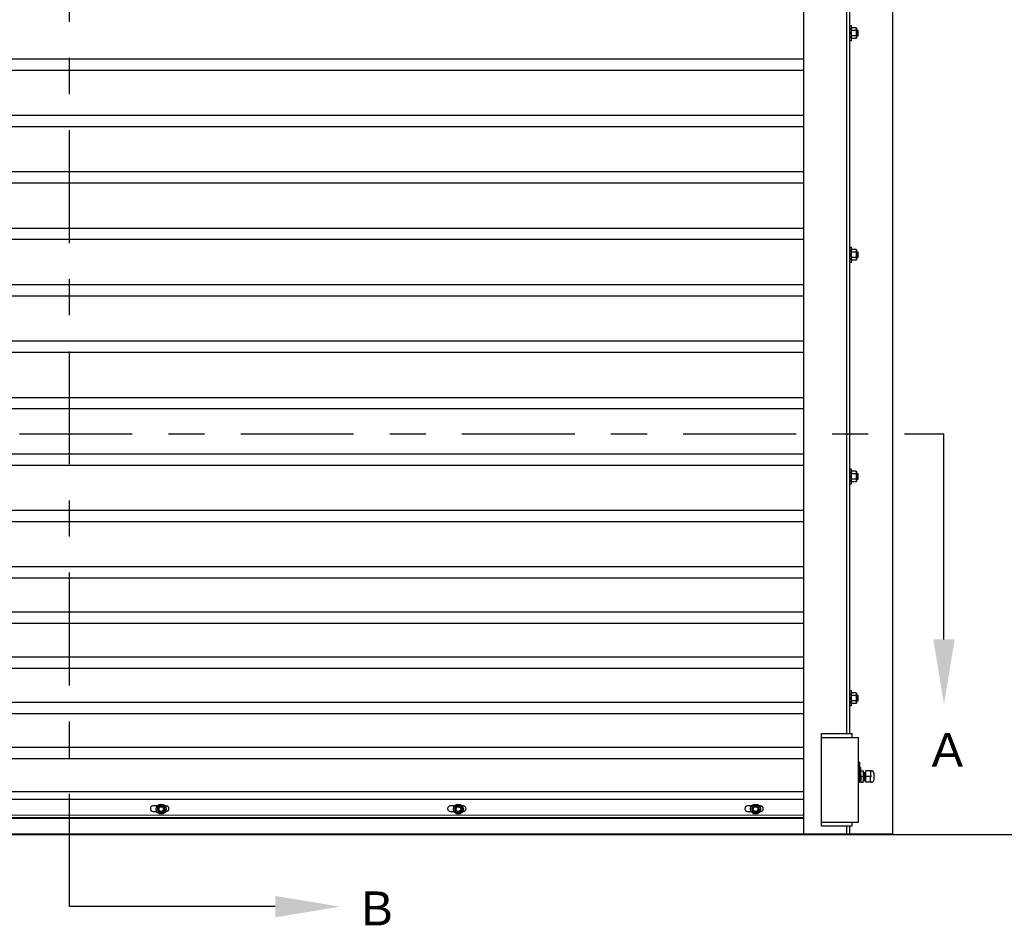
# Model space of a CAD drawing. Header units: inches. Extents: x 170 to 312, y 215 to 248.
# Tile 23 of 135: x 179.83 to 182.56, y 220.16 to 222.67. Entities that reach past the tile are written whole.
import ezdxf
from ezdxf import colors
from ezdxf.entities.mleader import LeaderData, LeaderLine
from ezdxf.math import Vec2, Vec3

# ---------------------------------------------------------------- set-up
doc = ezdxf.new("R2010")
doc.units = ezdxf.units.IN
doc.header["$LTSCALE"] = 0.25
doc.header["$MEASUREMENT"] = 0
doc.linetypes.add('CENTER', pattern=[2, 1.25, -0.25, 0.25, -0.25])
doc.layers.add('MOTOR LH', color=7, linetype='Continuous')
doc.layers.add('SECTION CUTS', color=6, linetype='CENTER')
doc.styles.add('ARIAL', font='arial.ttf', dxfattribs={"height": 0.09375})
doc.styles.get("Standard").update_dxf_attribs({"font": 'romans.shx'})

msp = doc.modelspace()

# ---------------------------------------------------------------- linework, layer by layer
at = {"layer": 'MOTOR LH'}
for p, q in [((182.00141, 220.41698), (182.00141, 224.63674)), ((182.12077, 220.69422), (182.12077, 224.61169)), ((182.1293, 220.69422), (182.1293, 224.61169)), ((182.24866, 220.41698), (182.24866, 224.61169)), ((182.13271, 222.65501), (182.13271, 222.61238)), ((182.13272, 222.64222), (182.13272, 222.64477)), ((182.14629, 222.64846), (182.13442, 222.64846)), ((182.14799, 222.64648), (182.14799, 222.62091)), ((182.14629, 222.64108), (182.13442, 222.64108)), ((182.14629, 222.62631), (182.13442, 222.62631)), ((182.14629, 222.61893), (182.13442, 222.61893)), ((182.15045, 222.64222), (182.15045, 222.62517)), ((182.15147, 222.64121), (182.15147, 222.62618)), ((182.00141, 222.56182), (177.87491, 222.56182)), ((182.00141, 222.53057), (177.87491, 222.53057)), ((182.00141, 222.40557), (177.87491, 222.40557)), ((182.00141, 222.37432), (177.87491, 222.37432)), ((182.00141, 222.24932), (177.87491, 222.24932)), ((182.00141, 222.21807), (177.87491, 222.21807)), ((182.00141, 222.09307), (177.87491, 222.09307)), ((182.00141, 222.06182), (177.87491, 222.06182)), ((182.13271, 222.04115), (182.13271, 221.99852)), ((182.13272, 222.02836), (182.13272, 222.03091)), ((182.14629, 222.0346), (182.13442, 222.0346)), ((182.14629, 222.02722), (182.13442, 222.02722)), ((182.14799, 222.03262), (182.14799, 222.00705)), ((182.15045, 222.02836), (182.15045, 222.01131)), ((182.15147, 222.02735), (182.15147, 222.01232)), ((182.14629, 222.01245), (182.13442, 222.01245)), ((182.14629, 222.00507), (182.13442, 222.00507)), ((182.00141, 221.93682), (177.87491, 221.93682)), ((182.00141, 221.90557), (177.87491, 221.90557)), ((182.00141, 221.78057), (177.87491, 221.78057)), ((182.00141, 221.74932), (177.87491, 221.74932)), ((182.00141, 221.62432), (177.87491, 221.62432)), ((182.00141, 221.59307), (177.87491, 221.59307)), ((182.00141, 221.46807), (177.87491, 221.46807)), ((182.00141, 221.43682), (177.87491, 221.43682)), ((182.13271, 221.42729), (182.13271, 221.38466)), ((182.13272, 221.4145), (182.13272, 221.41705)), ((182.14629, 221.42074), (182.13442, 221.42074)), ((182.14799, 221.41877), (182.14799, 221.39319)), ((182.14629, 221.41336), (182.13442, 221.41336)), ((182.14629, 221.39859), (182.13442, 221.39859)), ((182.14629, 221.39121), (182.13442, 221.39121)), ((182.15045, 221.4145), (182.15045, 221.39745)), ((182.15147, 221.41349), (182.15147, 221.39847)), ((182.00141, 221.31182), (177.87491, 221.31182)), ((182.00141, 221.28057), (177.87491, 221.28057)), ((182.00141, 221.15557), (177.87491, 221.15557)), ((182.00141, 221.12432), (177.87491, 221.12432)), ((182.00141, 221.03057), (177.87491, 221.03057)), ((182.00141, 220.99932), (177.87491, 220.99932)), ((182.00141, 220.90557), (177.87491, 220.90557)), ((182.00141, 220.87432), (177.87491, 220.87432)), ((182.13271, 220.81343), (182.13271, 220.7708)), ((182.13272, 220.80064), (182.13272, 220.80319)), ((182.14629, 220.80688), (182.13442, 220.80688)), ((182.14629, 220.7995), (182.13442, 220.7995)), ((182.14799, 220.80491), (182.14799, 220.77933)), ((182.15045, 220.80064), (182.15045, 220.78359)), ((182.15147, 220.79963), (182.15147, 220.78461)), ((182.00141, 220.78057), (177.87491, 220.78057)), ((182.14629, 220.78473), (182.13442, 220.78473)), ((182.14629, 220.77735), (182.13442, 220.77735)), ((182.00141, 220.74932), (177.87491, 220.74932)), ((182.05045, 220.69422), (182.13571, 220.69422)), ((182.05045, 220.43845), (182.05045, 220.69422)), ((182.05045, 220.68357), (182.15276, 220.68357)), ((182.13571, 220.68357), (182.13571, 220.69422)), ((182.15276, 220.44911), (182.15276, 220.68357)), ((182.00141, 220.65557), (177.87491, 220.65557)), ((182.00141, 220.62432), (177.87491, 220.62432)), ((182.15276, 220.61575), (182.15733, 220.61484)), ((182.15276, 220.60181), (182.15733, 220.60141)), ((182.15733, 220.55845), (182.15733, 220.61484)), ((182.15914, 220.60029), (182.15921, 220.55925)), ((182.15921, 220.59122), (182.16632, 220.59122)), ((182.15921, 220.57523), (182.16632, 220.57523)), ((182.16632, 220.59122), (182.16632, 220.55925)), ((182.17314, 220.55925), (182.17314, 220.59122)), ((182.18678, 220.59122), (182.17314, 220.59122)), ((182.1888, 220.57523), (182.17314, 220.57523)), ((182.18678, 220.59122), (182.1888, 220.58908)), ((182.18678, 220.55925), (182.1869, 220.5912)), ((182.19521, 220.58481), (182.19521, 220.56566)), ((182.15921, 220.55925), (182.16632, 220.55925)), ((182.16632, 220.56402), (182.16677, 220.56402)), ((182.18678, 220.55925), (182.17314, 220.55925)), ((182.18678, 220.55925), (182.1888, 220.56139)), ((182.1888, 220.55925), (182.1888, 220.55925)), ((182.00141, 220.5331), (177.87491, 220.5331)), ((182.00141, 220.51179), (177.87491, 220.51179)), ((180.21183, 220.49371), (180.20042, 220.49371)), ((180.21718, 220.49474), (180.21165, 220.48515)), ((180.22824, 220.49474), (180.21718, 220.49474)), ((180.23378, 220.48515), (180.22824, 220.49474)), ((180.23657, 220.49371), (180.23359, 220.49371)), ((181.03457, 220.49371), (181.02316, 220.49371)), ((181.03992, 220.49474), (181.03439, 220.48515)), ((181.05099, 220.49474), (181.03992, 220.49474)), ((181.05652, 220.48515), (181.05099, 220.49474)), ((181.05931, 220.49371), (181.05634, 220.49371)), ((181.85731, 220.49371), (181.8459, 220.49371)), ((181.86266, 220.49474), (181.85713, 220.48515)), ((181.87373, 220.49474), (181.86266, 220.49474)), ((181.87926, 220.48515), (181.87373, 220.49474)), ((181.88205, 220.49371), (181.87908, 220.49371)), ((182.00141, 220.46698), (177.87491, 220.47027)), ((180.20042, 220.47871), (180.21046, 220.47871)), ((180.21165, 220.48515), (180.21718, 220.47557)), ((180.21718, 220.47557), (180.22824, 220.47557)), ((180.23378, 220.48515), (180.22824, 220.47557)), ((180.23497, 220.47871), (180.23657, 220.47871)), ((181.02316, 220.47871), (181.0332, 220.47871)), ((181.03439, 220.48515), (181.03992, 220.47557)), ((181.03992, 220.47557), (181.05099, 220.47557)), ((181.05652, 220.48515), (181.05099, 220.47557)), ((181.05771, 220.47871), (181.05931, 220.47871)), ((181.8459, 220.47871), (181.85594, 220.47871)), ((181.85713, 220.48515), (181.86266, 220.47557)), ((181.86266, 220.47557), (181.87373, 220.47557)), ((181.87926, 220.48515), (181.87373, 220.47557)), ((181.88045, 220.47871), (181.88205, 220.47871)), ((182.00141, 220.46063), (177.87491, 220.46063)), ((177.87491, 220.45961), (182.00141, 220.45961)), ((182.05045, 220.44911), (182.15276, 220.44911)), ((182.05045, 220.43845), (182.13571, 220.43845)), ((182.12077, 220.41698), (182.12077, 220.43845)), ((182.1293, 220.41698), (182.1293, 220.43845)), ((182.13571, 220.43845), (182.13571, 220.44911)), ((176.05822, 220.41511), (183.79437, 220.41511)), ((177.62767, 220.41698), (182.24866, 220.41698))]:
    msp.add_line(p, q, dxfattribs=at)
for centre, radius in [((180.22271, 220.48515), 0.01385), ((180.22271, 220.48515), 0.00958), ((180.22271, 220.48515), 0.00639), ((181.04545, 220.48515), 0.01385), ((181.04545, 220.48515), 0.00958), ((181.04545, 220.48515), 0.00639), ((181.86819, 220.48515), 0.01385), ((181.86819, 220.48515), 0.00958), ((181.86819, 220.48515), 0.00639)]:
    msp.add_circle(centre, radius, dxfattribs=at)
for centre, radius, start, end in [((182.1888, 220.58481), 0.00641, 0, 90), ((182.16632, 220.56402), 0.000446, 270, 0), ((182.17136, 220.56402), 0.000446, 270.01026, 360), ((182.1888, 220.56566), 0.00641, 270, 0), ((180.20042, 220.48621), 0.0075, 90, 270), ((180.23657, 220.48621), 0.0075, 270, 90), ((181.02316, 220.48621), 0.0075, 90, 270), ((181.05931, 220.48621), 0.0075, 270, 90), ((181.8459, 220.48621), 0.0075, 90, 270), ((181.88205, 220.48621), 0.0075, 270, 90)]:
    msp.add_arc(centre, radius, start, end, dxfattribs=at)
at = {"layer": 'MOTOR LH', "extrusion": (0, 0, -1)}
msp.add_ellipse((182.16099, 220.57523), major_axis=(0, 0.01678), ratio=0.9090909, start_param=5.7138504, end_param=6.0408195, dxfattribs=at)
at = {"layer": 'MOTOR LH'}
for points in [[(182.1293, 222.65501), (182.13271, 222.65501)], [(182.13272, 222.64648), (182.13442, 222.64846)], [(182.14629, 222.64846), (182.14799, 222.64648)], [(182.13272, 222.62517), (182.13271, 222.62517)], [(182.13442, 222.61893), (182.13272, 222.62091)], [(182.14799, 222.62091), (182.14629, 222.61893)], [(182.14799, 222.64222), (182.15045, 222.64222)], [(182.15045, 222.62517), (182.14799, 222.62517)], [(182.15045, 222.64222), (182.15147, 222.64121)], [(182.15147, 222.62618), (182.15045, 222.62517)], [(182.13271, 222.61238), (182.1293, 222.61238)], [(182.1293, 222.04115), (182.13271, 222.04115)], [(182.13272, 222.03262), (182.13442, 222.0346)], [(182.14629, 222.0346), (182.14799, 222.03262)], [(182.14799, 222.02836), (182.15045, 222.02836)], [(182.15045, 222.02836), (182.15147, 222.02735)], [(182.13271, 221.99852), (182.1293, 221.99852)], [(182.13272, 222.01131), (182.13271, 222.01131)], [(182.13442, 222.00507), (182.13272, 222.00705)], [(182.14799, 222.00705), (182.14629, 222.00507)], [(182.15045, 222.01131), (182.14799, 222.01131)], [(182.15147, 222.01232), (182.15045, 222.01131)], [(182.1293, 221.42729), (182.13271, 221.42729)], [(182.13272, 221.41877), (182.13442, 221.42074)], [(182.14629, 221.42074), (182.14799, 221.41877)], [(182.13272, 221.39745), (182.13271, 221.39745)], [(182.13442, 221.39121), (182.13272, 221.39319)], [(182.14799, 221.39319), (182.14629, 221.39121)], [(182.14799, 221.4145), (182.15045, 221.4145)], [(182.15045, 221.39745), (182.14799, 221.39745)], [(182.15045, 221.4145), (182.15147, 221.41349)], [(182.15147, 221.39847), (182.15045, 221.39745)], [(182.13271, 221.38466), (182.1293, 221.38466)], [(182.1293, 220.81343), (182.13271, 220.81343)], [(182.13272, 220.80491), (182.13442, 220.80688)], [(182.14629, 220.80688), (182.14799, 220.80491)], [(182.14799, 220.80064), (182.15045, 220.80064)], [(182.15045, 220.80064), (182.15147, 220.79963)], [(182.13271, 220.7708), (182.1293, 220.7708)], [(182.13272, 220.78359), (182.13271, 220.78359)], [(182.13442, 220.77735), (182.13272, 220.77933)], [(182.14799, 220.77933), (182.14629, 220.77735)], [(182.15045, 220.78359), (182.14799, 220.78359)], [(182.15147, 220.78461), (182.15045, 220.78359)], [(182.15733, 220.60029), (182.15914, 220.60029)], [(182.15733, 220.58993), (182.15921, 220.58993)], [(182.16632, 220.58644), (182.16672, 220.58644)], [(182.16761, 220.58644), (182.16839, 220.58644)], [(182.16929, 220.58644), (182.17007, 220.58644)], [(182.17096, 220.58644), (182.17314, 220.58644)], [(182.15733, 220.55845), (182.15276, 220.55845)], [(182.15921, 220.56053), (182.15733, 220.56053)], [(182.16755, 220.56402), (182.16677, 220.56402)], [(182.16923, 220.56402), (182.16845, 220.56402)], [(182.17091, 220.56402), (182.17013, 220.56402)], [(182.17314, 220.56402), (182.1718, 220.56402)]]:
    msp.add_open_spline(points, degree=1, dxfattribs=at)
for points, knots in [([(182.13272, 222.64477), (182.13278, 222.64529), (182.13291, 222.64634), (182.13368, 222.64756), (182.13425, 222.64826), (182.13442, 222.64846)], [0, 0, 0, 0, 0.4062869, 0.82727, 1, 1, 1, 1]), ([(182.13442, 222.64108), (182.13397, 222.64165), (182.13306, 222.64282), (182.13272, 222.6441), (182.13272, 222.64475), (182.13272, 222.64477)], [0, 0, 0, 0, 0.4843418, 0.9863253, 1, 1, 1, 1]), ([(182.14799, 222.64477), (182.14793, 222.64529), (182.1478, 222.64634), (182.14703, 222.64756), (182.14646, 222.64826), (182.14629, 222.64846)], [0, 0, 0, 0, 0.40629469, 0.8272685, 1, 1, 1, 1]), ([(182.14629, 222.64108), (182.14674, 222.64165), (182.14765, 222.64282), (182.14799, 222.6441), (182.14799, 222.64475), (182.14799, 222.64477)], [0, 0, 0, 0, 0.4843315, 0.9863252, 1, 1, 1, 1]), ([(182.13272, 222.6337), (182.13272, 222.63386), (182.13273, 222.63497), (182.13301, 222.63704), (182.13369, 222.63932), (182.13424, 222.64064), (182.13442, 222.64108)], [0, 0, 0, 0, 0.0665352, 0.4352862, 0.8145477, 1, 1, 1, 1]), ([(182.13442, 222.62631), (182.13417, 222.62694), (182.13357, 222.62842), (182.13288, 222.63088), (182.13277, 222.63275), (182.13272, 222.6337)], [0, 0, 0, 0, 0.2654595, 0.6280849, 1, 1, 1, 1]), ([(182.13272, 222.62262), (182.13278, 222.62314), (182.13291, 222.62419), (182.13368, 222.62541), (182.13425, 222.62611), (182.13442, 222.62631)], [0, 0, 0, 0, 0.40628648, 0.82726969, 1, 1, 1, 1]), ([(182.13442, 222.61893), (182.13397, 222.6195), (182.13306, 222.62067), (182.13272, 222.62195), (182.13272, 222.6226), (182.13272, 222.62262)], [0, 0, 0, 0, 0.4843415, 0.9863242, 1, 1, 1, 1]), ([(182.14799, 222.6337), (182.14799, 222.63386), (182.14798, 222.63497), (182.1477, 222.63704), (182.14702, 222.63932), (182.14647, 222.64064), (182.14629, 222.64108)], [0, 0, 0, 0, 0.0665352, 0.4352862, 0.8145477, 1, 1, 1, 1]), ([(182.14629, 222.62631), (182.14654, 222.62694), (182.14714, 222.62842), (182.14783, 222.63088), (182.14794, 222.63275), (182.14799, 222.6337)], [0, 0, 0, 0, 0.2654613, 0.6280785, 1, 1, 1, 1]), ([(182.14799, 222.62262), (182.14793, 222.62314), (182.1478, 222.62419), (182.14703, 222.62541), (182.14646, 222.62611), (182.14629, 222.62631)], [0, 0, 0, 0, 0.4062945, 0.8272686, 1, 1, 1, 1]), ([(182.14629, 222.61893), (182.14674, 222.6195), (182.14765, 222.62067), (182.14799, 222.62195), (182.14799, 222.6226), (182.14799, 222.62262)], [0, 0, 0, 0, 0.4843323, 0.9863252, 1, 1, 1, 1]), ([(182.13272, 222.03091), (182.13278, 222.03143), (182.13291, 222.03248), (182.13368, 222.0337), (182.13425, 222.0344), (182.13442, 222.0346)], [0, 0, 0, 0, 0.4062869, 0.82727, 1, 1, 1, 1]), ([(182.13442, 222.02722), (182.13397, 222.02779), (182.13306, 222.02896), (182.13272, 222.03024), (182.13272, 222.03089), (182.13272, 222.03091)], [0, 0, 0, 0, 0.4843418, 0.9863253, 1, 1, 1, 1]), ([(182.13272, 222.01984), (182.13272, 222.02), (182.13273, 222.02111), (182.13301, 222.02318), (182.13369, 222.02546), (182.13424, 222.02678), (182.13442, 222.02722)], [0, 0, 0, 0, 0.0665352, 0.4352862, 0.8145477, 1, 1, 1, 1]), ([(182.13442, 222.01245), (182.13417, 222.01308), (182.13357, 222.01456), (182.13288, 222.01702), (182.13277, 222.01889), (182.13272, 222.01984)], [0, 0, 0, 0, 0.2654595, 0.6280849, 1, 1, 1, 1]), ([(182.14799, 222.03091), (182.14793, 222.03143), (182.1478, 222.03248), (182.14703, 222.0337), (182.14646, 222.0344), (182.14629, 222.0346)], [0, 0, 0, 0, 0.40629469, 0.8272685, 1, 1, 1, 1]), ([(182.14629, 222.02722), (182.14674, 222.02779), (182.14765, 222.02896), (182.14799, 222.03024), (182.14799, 222.03089), (182.14799, 222.03091)], [0, 0, 0, 0, 0.4843315, 0.9863252, 1, 1, 1, 1]), ([(182.14799, 222.01984), (182.14799, 222.02), (182.14798, 222.02111), (182.1477, 222.02318), (182.14702, 222.02546), (182.14647, 222.02678), (182.14629, 222.02722)], [0, 0, 0, 0, 0.0665352, 0.4352862, 0.8145477, 1, 1, 1, 1]), ([(182.14629, 222.01245), (182.14654, 222.01308), (182.14714, 222.01456), (182.14783, 222.01702), (182.14794, 222.01889), (182.14799, 222.01984)], [0, 0, 0, 0, 0.2654613, 0.6280785, 1, 1, 1, 1]), ([(182.13272, 222.00876), (182.13278, 222.00928), (182.13291, 222.01033), (182.13368, 222.01155), (182.13425, 222.01225), (182.13442, 222.01245)], [0, 0, 0, 0, 0.40628648, 0.82726969, 1, 1, 1, 1]), ([(182.13442, 222.00507), (182.13397, 222.00564), (182.13306, 222.00681), (182.13272, 222.00809), (182.13272, 222.00874), (182.13272, 222.00876)], [0, 0, 0, 0, 0.4843415, 0.9863242, 1, 1, 1, 1]), ([(182.14799, 222.00876), (182.14793, 222.00928), (182.1478, 222.01033), (182.14703, 222.01155), (182.14646, 222.01225), (182.14629, 222.01245)], [0, 0, 0, 0, 0.4062945, 0.8272686, 1, 1, 1, 1]), ([(182.14629, 222.00507), (182.14674, 222.00564), (182.14765, 222.00681), (182.14799, 222.00809), (182.14799, 222.00874), (182.14799, 222.00876)], [0, 0, 0, 0, 0.4843323, 0.9863252, 1, 1, 1, 1]), ([(182.13272, 221.41705), (182.13278, 221.41757), (182.13291, 221.41862), (182.13368, 221.41984), (182.13425, 221.42054), (182.13442, 221.42074)], [0, 0, 0, 0, 0.4062869, 0.82727, 1, 1, 1, 1]), ([(182.13442, 221.41336), (182.13397, 221.41393), (182.13306, 221.4151), (182.13272, 221.41638), (182.13272, 221.41703), (182.13272, 221.41705)], [0, 0, 0, 0, 0.4843418, 0.9863253, 1, 1, 1, 1]), ([(182.14799, 221.41705), (182.14793, 221.41757), (182.1478, 221.41862), (182.14703, 221.41984), (182.14646, 221.42054), (182.14629, 221.42074)], [0, 0, 0, 0, 0.40629469, 0.8272685, 1, 1, 1, 1]), ([(182.14629, 221.41336), (182.14674, 221.41393), (182.14765, 221.4151), (182.14799, 221.41638), (182.14799, 221.41703), (182.14799, 221.41705)], [0, 0, 0, 0, 0.4843315, 0.9863252, 1, 1, 1, 1]), ([(182.13272, 221.40598), (182.13272, 221.40615), (182.13273, 221.40725), (182.13301, 221.40932), (182.13369, 221.4116), (182.13424, 221.41292), (182.13442, 221.41336)], [0, 0, 0, 0, 0.0665352, 0.4352862, 0.8145477, 1, 1, 1, 1]), ([(182.13442, 221.39859), (182.13417, 221.39922), (182.13357, 221.4007), (182.13288, 221.40316), (182.13277, 221.40503), (182.13272, 221.40598)], [0, 0, 0, 0, 0.2654595, 0.6280849, 1, 1, 1, 1]), ([(182.13272, 221.3949), (182.13278, 221.39542), (182.13291, 221.39647), (182.13368, 221.39769), (182.13425, 221.39839), (182.13442, 221.39859)], [0, 0, 0, 0, 0.40628648, 0.82726969, 1, 1, 1, 1]), ([(182.13442, 221.39121), (182.13397, 221.39178), (182.13306, 221.39295), (182.13272, 221.39423), (182.13272, 221.39488), (182.13272, 221.3949)], [0, 0, 0, 0, 0.4843415, 0.9863242, 1, 1, 1, 1]), ([(182.14799, 221.40598), (182.14799, 221.40615), (182.14798, 221.40725), (182.1477, 221.40932), (182.14702, 221.4116), (182.14647, 221.41292), (182.14629, 221.41336)], [0, 0, 0, 0, 0.0665352, 0.4352862, 0.8145477, 1, 1, 1, 1]), ([(182.14629, 221.39859), (182.14654, 221.39922), (182.14714, 221.4007), (182.14783, 221.40316), (182.14794, 221.40503), (182.14799, 221.40598)], [0, 0, 0, 0, 0.2654613, 0.6280785, 1, 1, 1, 1]), ([(182.14799, 221.3949), (182.14793, 221.39542), (182.1478, 221.39647), (182.14703, 221.39769), (182.14646, 221.39839), (182.14629, 221.39859)], [0, 0, 0, 0, 0.4062945, 0.8272686, 1, 1, 1, 1]), ([(182.14629, 221.39121), (182.14674, 221.39178), (182.14765, 221.39295), (182.14799, 221.39423), (182.14799, 221.39488), (182.14799, 221.3949)], [0, 0, 0, 0, 0.4843323, 0.9863252, 1, 1, 1, 1]), ([(182.13272, 220.80319), (182.13278, 220.80371), (182.13291, 220.80476), (182.13368, 220.80599), (182.13425, 220.80668), (182.13442, 220.80688)], [0, 0, 0, 0, 0.4062869, 0.82727, 1, 1, 1, 1]), ([(182.13442, 220.7995), (182.13397, 220.80007), (182.13306, 220.80124), (182.13272, 220.80252), (182.13272, 220.80318), (182.13272, 220.80319)], [0, 0, 0, 0, 0.4843418, 0.9863253, 1, 1, 1, 1]), ([(182.13272, 220.79212), (182.13272, 220.79229), (182.13273, 220.79339), (182.13301, 220.79546), (182.13369, 220.79774), (182.13424, 220.79907), (182.13442, 220.7995)], [0, 0, 0, 0, 0.0665352, 0.4352862, 0.8145477, 1, 1, 1, 1]), ([(182.13442, 220.78473), (182.13417, 220.78536), (182.13357, 220.78684), (182.13288, 220.7893), (182.13277, 220.79117), (182.13272, 220.79212)], [0, 0, 0, 0, 0.2654595, 0.6280849, 1, 1, 1, 1]), ([(182.14799, 220.80319), (182.14793, 220.80371), (182.1478, 220.80476), (182.14703, 220.80599), (182.14646, 220.80668), (182.14629, 220.80688)], [0, 0, 0, 0, 0.40629469, 0.8272685, 1, 1, 1, 1]), ([(182.14629, 220.7995), (182.14674, 220.80007), (182.14765, 220.80124), (182.14799, 220.80252), (182.14799, 220.80318), (182.14799, 220.80319)], [0, 0, 0, 0, 0.4843315, 0.9863252, 1, 1, 1, 1]), ([(182.14799, 220.79212), (182.14799, 220.79229), (182.14798, 220.79339), (182.1477, 220.79546), (182.14702, 220.79774), (182.14647, 220.79907), (182.14629, 220.7995)], [0, 0, 0, 0, 0.0665352, 0.4352862, 0.8145477, 1, 1, 1, 1]), ([(182.14629, 220.78473), (182.14654, 220.78536), (182.14714, 220.78684), (182.14783, 220.7893), (182.14794, 220.79117), (182.14799, 220.79212)], [0, 0, 0, 0, 0.2654613, 0.6280785, 1, 1, 1, 1]), ([(182.13272, 220.78104), (182.13278, 220.78156), (182.13291, 220.78261), (182.13368, 220.78383), (182.13425, 220.78453), (182.13442, 220.78473)], [0, 0, 0, 0, 0.40628648, 0.82726969, 1, 1, 1, 1]), ([(182.13442, 220.77735), (182.13397, 220.77792), (182.13306, 220.77909), (182.13272, 220.78037), (182.13272, 220.78102), (182.13272, 220.78104)], [0, 0, 0, 0, 0.4843415, 0.9863242, 1, 1, 1, 1]), ([(182.14799, 220.78104), (182.14793, 220.78156), (182.1478, 220.78261), (182.14703, 220.78383), (182.14646, 220.78453), (182.14629, 220.78473)], [0, 0, 0, 0, 0.4062945, 0.8272686, 1, 1, 1, 1]), ([(182.14629, 220.77735), (182.14674, 220.77792), (182.14765, 220.77909), (182.14799, 220.78037), (182.14799, 220.78102), (182.14799, 220.78104)], [0, 0, 0, 0, 0.4843323, 0.9863252, 1, 1, 1, 1]), ([(182.16673, 220.58638), (182.16672, 220.58646), (182.16671, 220.58662), (182.16708, 220.58695), (182.16758, 220.58677), (182.16761, 220.58641), (182.16769, 220.58592), (182.16772, 220.58506), (182.16774, 220.58461)], [0, 0, 0, 0, 0.1201309, 0.222549, 0.3172181, 0.5093461, 0.7427656, 1, 1, 1, 1]), ([(182.16672, 220.58644), (182.16674, 220.58637), (182.16678, 220.58622), (182.16686, 220.58505), (182.16694, 220.58295), (182.16703, 220.57963), (182.1671, 220.57671), (182.16713, 220.57523)], [0, 0, 0, 0, 0.16406261, 0.33391862, 0.5037761, 0.74797897, 1, 1, 1, 1]), ([(182.16842, 220.56403), (182.16843, 220.56396), (182.16843, 220.56382), (182.16808, 220.56351), (182.16758, 220.5637), (182.16755, 220.56404), (182.16745, 220.56477), (182.16738, 220.56664), (182.1673, 220.56948), (182.16722, 220.57241), (182.16717, 220.5742), (182.16713, 220.57523)], [0, 0, 0, 0, 0.04327057, 0.08914468, 0.13154782, 0.21760374, 0.32215443, 0.53187285, 0.73473665, 0.84636244, 1, 1, 1, 1]), ([(182.16774, 220.58461), (182.16776, 220.5843), (182.16781, 220.58333), (182.16787, 220.58096), (182.16794, 220.57806), (182.168, 220.57627), (182.16803, 220.57523)], [0, 0, 0, 0, 0.1679627, 0.528528, 0.7269287, 1, 1, 1, 1]), ([(182.16776, 220.58461), (182.16778, 220.58414), (182.16784, 220.58286), (182.16792, 220.57961), (182.16802, 220.57571), (182.1681, 220.57228), (182.16817, 220.56956), (182.16824, 220.56684), (182.16835, 220.56452), (182.16841, 220.56419), (182.16845, 220.56402)], [0, 0, 0, 0, 0.0847762, 0.2341586, 0.3883237, 0.4922273, 0.5925868, 0.6929456, 0.8484536, 1, 1, 1, 1]), ([(182.16839, 220.58643), (182.16841, 220.5866), (182.16843, 220.58679), (182.16883, 220.58691), (182.16908, 220.58684), (182.16943, 220.58646), (182.16928, 220.58627), (182.16937, 220.5852), (182.16942, 220.58465)], [0, 0, 0, 0, 0.2295401, 0.2734439, 0.3123554, 0.3541739, 0.6696716, 1, 1, 1, 1]), ([(182.16839, 220.58644), (182.16842, 220.58637), (182.16846, 220.58622), (182.16853, 220.58505), (182.16862, 220.58295), (182.1687, 220.57963), (182.1688, 220.57571), (182.16889, 220.57229), (182.16895, 220.56966), (182.16899, 220.5683), (182.16901, 220.56766)], [0, 0, 0, 0, 0.1112508, 0.2264305, 0.3416111, 0.5072057, 0.6781016, 0.7932815, 0.9045328, 1, 1, 1, 1]), ([(182.16903, 220.56766), (182.16901, 220.56828), (182.16897, 220.56944), (182.16893, 220.57146), (182.16886, 220.57336), (182.16883, 220.57457), (182.16881, 220.57524)], [0, 0, 0, 0, 0.30189283, 0.57126156, 0.76248171, 1, 1, 1, 1]), ([(182.16942, 220.58465), (182.16943, 220.58443), (182.16948, 220.5836), (182.16953, 220.58137), (182.16962, 220.57837), (182.16967, 220.57642), (182.16971, 220.57524)], [0, 0, 0, 0, 0.1292833, 0.488595, 0.6910463, 1, 1, 1, 1]), ([(182.16944, 220.58465), (182.16946, 220.58417), (182.16952, 220.58287), (182.1696, 220.57961), (182.16969, 220.57571), (182.16978, 220.57228), (182.16985, 220.56956), (182.16992, 220.56684), (182.17002, 220.56452), (182.17009, 220.56419), (182.17013, 220.56402)], [0, 0, 0, 0, 0.0870476, 0.2360592, 0.3898417, 0.4934874, 0.5935976, 0.6937076, 0.8488297, 1, 1, 1, 1]), ([(182.17007, 220.58644), (182.17008, 220.58657), (182.1701, 220.58677), (182.1706, 220.58695), (182.1711, 220.58649), (182.17097, 220.58616), (182.17109, 220.58523), (182.17112, 220.58424), (182.17115, 220.58333), (182.17116, 220.58298)], [0, 0, 0, 0, 0.14777, 0.2221785, 0.302666, 0.5018703, 0.7020789, 0.8849541, 1, 1, 1, 1]), ([(182.17007, 220.58644), (182.17009, 220.58637), (182.17014, 220.58622), (182.17021, 220.58505), (182.1703, 220.58295), (182.17038, 220.57963), (182.17048, 220.5757), (182.17057, 220.57231), (182.17061, 220.57029), (182.17064, 220.56945), (182.17064, 220.56936)], [0, 0, 0, 0, 0.1212347, 0.2467504, 0.3722672, 0.5527221, 0.7389539, 0.86447, 0.9857048, 1, 1, 1, 1]), ([(182.17066, 220.56936), (182.17065, 220.56979), (182.17062, 220.5708), (182.17057, 220.57285), (182.17052, 220.57439), (182.17049, 220.57523)], [0, 0, 0, 0, 0.25689322, 0.60089186, 1, 1, 1, 1]), ([(182.17116, 220.58298), (182.17118, 220.58231), (182.17122, 220.58109), (182.17127, 220.57901), (182.17133, 220.5771), (182.17137, 220.57589), (182.17138, 220.57523)], [0, 0, 0, 0, 0.3209037, 0.5829364, 0.7689496, 1, 1, 1, 1]), ([(182.17118, 220.58298), (182.17121, 220.58189), (182.17128, 220.57963), (182.17137, 220.5757), (182.17146, 220.57228), (182.17152, 220.56956), (182.1716, 220.56684), (182.1717, 220.56452), (182.17177, 220.56419), (182.1718, 220.56402)], [0, 0, 0, 0, 0.1576479, 0.3272144, 0.4414984, 0.5518843, 0.6622696, 0.8333135, 1, 1, 1, 1]), ([(182.18681, 220.59121), (182.1868, 220.59121), (182.1868, 220.5912), (182.18698, 220.5912), (182.18746, 220.59121), (182.18773, 220.59122), (182.18799, 220.59122), (182.18836, 220.59122), (182.18865, 220.59122), (182.1888, 220.59122)], [0, 0, 0, 0, 0.41508411, 0.74936318, 0.83710675, 0.86923148, 0.89695074, 0.94781798, 1, 1, 1, 1]), ([(182.17013, 220.56402), (182.17012, 220.56389), (182.1701, 220.56369), (182.1696, 220.56351), (182.1691, 220.56397), (182.16922, 220.56431), (182.16911, 220.56523), (182.16907, 220.56628), (182.16904, 220.56725), (182.16903, 220.56766)], [0, 0, 0, 0, 0.1447852, 0.2176906, 0.2965525, 0.4917327, 0.6878973, 0.867078, 1, 1, 1, 1]), ([(182.17136, 220.56357), (182.17123, 220.56363), (182.17098, 220.56373), (182.17086, 220.56429), (182.1708, 220.56516), (182.17072, 220.56683), (182.17068, 220.56868), (182.17066, 220.56936)], [0, 0, 0, 0, 0.1384427, 0.2577239, 0.4493445, 0.7990682, 1, 1, 1, 1]), ([(182.1888, 220.55925), (182.18856, 220.55929), (182.18808, 220.55939), (182.18741, 220.55969), (182.187, 220.5594), (182.18678, 220.55925)], [0, 0, 0, 0, 0.3172279, 0.6455191, 1, 1, 1, 1])]:
    msp.add_open_spline(points, degree=3, knots=knots, dxfattribs=at)
at = {"layer": 'SECTION CUTS'}
for p, q in [((179.96913, 220.21502), (179.96913, 225.4303)), ((177.38033, 221.52459), (182.38986, 221.52459))]:
    msp.add_line(p, q, dxfattribs=at)

# ---------------------------------------------------------------- texts
at = {"layer": 'SECTION CUTS', "style": 'ARIAL'}
for s, p in [('A', (182.35539, 220.60215)), ('B', (180.77715, 220.16333))]:
    msp.add_text(s, height=0.09375, dxfattribs=at).set_placement(p)

# ---------------------------------------------------------------- leaders
at = {"layer": 'SECTION CUTS'}
ml = msp.add_multileader_mtext('Standard', dxfattribs=at)
ml.set_content('', color=256)
ml.set_leader_properties()
ml.build(insert=Vec2(0, 0))
ml.multileader.update_dxf_attribs({"dogleg_length": 0, "arrow_head_size": 0.18})
ctx = ml.context
ctx.base_point, ctx.char_height, ctx.arrow_head_size, ctx.landing_gap_size, ctx.plane_origin = Vec3(182.38986, 221.52459), 0.18, 0.18, 0, Vec3(182.38986, 220.77507)
notes = []
notes.append((ctx, [(0, (1, 1, 0), (182.38986, 221.52459), (1, 0), 0, [(0, [(182.38986, 220.77507)], 0, [])])]))
ctx.mtext.insert, ctx.mtext.flow_direction = Vec3(182.38986, 221.61459), 5
ml = msp.add_multileader_mtext('Standard', dxfattribs=at)
ml.set_content('', color=256)
ml.set_leader_properties()
ml.build(insert=Vec2(0, 0))
ml.multileader.update_dxf_attribs({"dogleg_length": 0, "arrow_head_size": 0.18})
ctx = ml.context
ctx.base_point, ctx.char_height, ctx.arrow_head_size, ctx.landing_gap_size, ctx.plane_origin, ctx.plane_x_axis, ctx.plane_y_axis = Vec3(179.96913, 220.21502), 0.18, 0.18, 0, Vec3(180.71865, 220.21502), Vec3(0, 1), Vec3(-1, 0)
notes.append((ctx, [(0, (1, 1, 0), (179.96913, 220.21502), (1, 0), 0, [(0, [(180.71865, 220.21502)], 0, [])])]))
ctx.mtext.insert, ctx.mtext.text_direction, ctx.mtext.rotation, ctx.mtext.flow_direction = Vec3(179.87913, 220.21502), Vec3(0, 1), 1.5707963, 5
for ctx, leaders in notes:
    for number, flags, end, landing, length, lines in leaders:
        leader = LeaderData()
        leader.index, (leader.has_last_leader_line, leader.has_dogleg_vector, leader.attachment_direction) = number, flags
        leader.last_leader_point, leader.dogleg_vector, leader.dogleg_length = Vec3(end), Vec3(landing), length
        for number, points, colour, breaks in lines:
            line = LeaderLine()
            line.index, line.vertices, line.color, line.breaks = number, Vec3.list(points), colors.encode_raw_color(colour), breaks
            leader.lines.append(line)
        ctx.leaders.append(leader)

doc.saveas('drawing.dxf')
